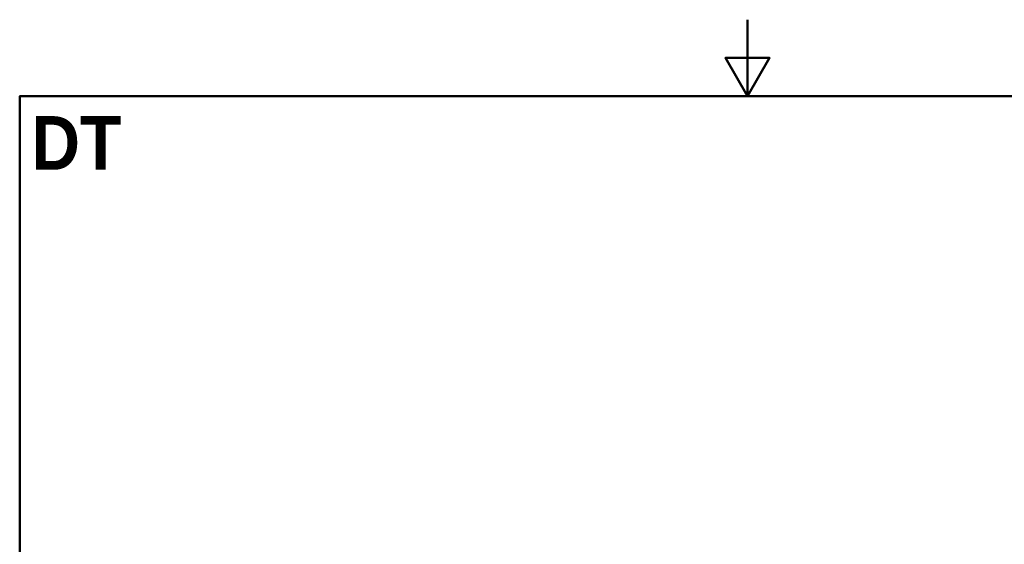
# Paper-space layout 'DT_5' of a CAD drawing. Header units: millimetres. Extents: x 0 to 2100, y 0 to 2970.
# Tile 8 of 9: x 100 to 1385, y 2285 to 2970. Entities that reach past the tile are written whole.
import ezdxf

# ---------------------------------------------------------------- set-up
doc = ezdxf.new("R2010")
doc.units = ezdxf.units.MM
doc.header["$LTSCALE"] = 10
doc.layers.add('Sketch Geometry(ISO)', color=7, linetype='Continuous', lineweight=50)
doc.layers.add('Symbols(ISO)', color=7, linetype='Continuous', lineweight=25)
doc.styles.add('Text_5.0mm', font='arial.ttf', dxfattribs={"width": 0.9})

# ---------------------------------------------------------------- blocks, each defined once
blk = doc.blocks.new('Borders Default Border')
at = {"layer": 'Sketch Geometry(ISO)', "flags": 128}
for points in [[(105, 297), (105, 287), (102.11, 292), (107.89, 292), (105, 287)], [(10, 10), (10, 287), (200, 287), (200, 10), (10, 10)]]:
    blk.add_lwpolyline(points, dxfattribs=at)

psp = doc.layouts.new('DT_5')

# ---------------------------------------------------------------- block references
at = {"xscale": 10, "yscale": 10, "zscale": 10}
psp.add_blockref('Borders Default Border', (0, 0), dxfattribs=at)

# ---------------------------------------------------------------- texts
at = {"layer": 'Symbols(ISO)', "color": 7, "insert": (115.24, 2809.156), "char_height": 70, "width": 117.27134, "attachment_point": 4, "style": 'Text_5.0mm'}
psp.add_mtext('{\\fArial|b1|i0;\\H70.0000;DT}', dxfattribs=at)

doc.saveas('drawing.dxf')
